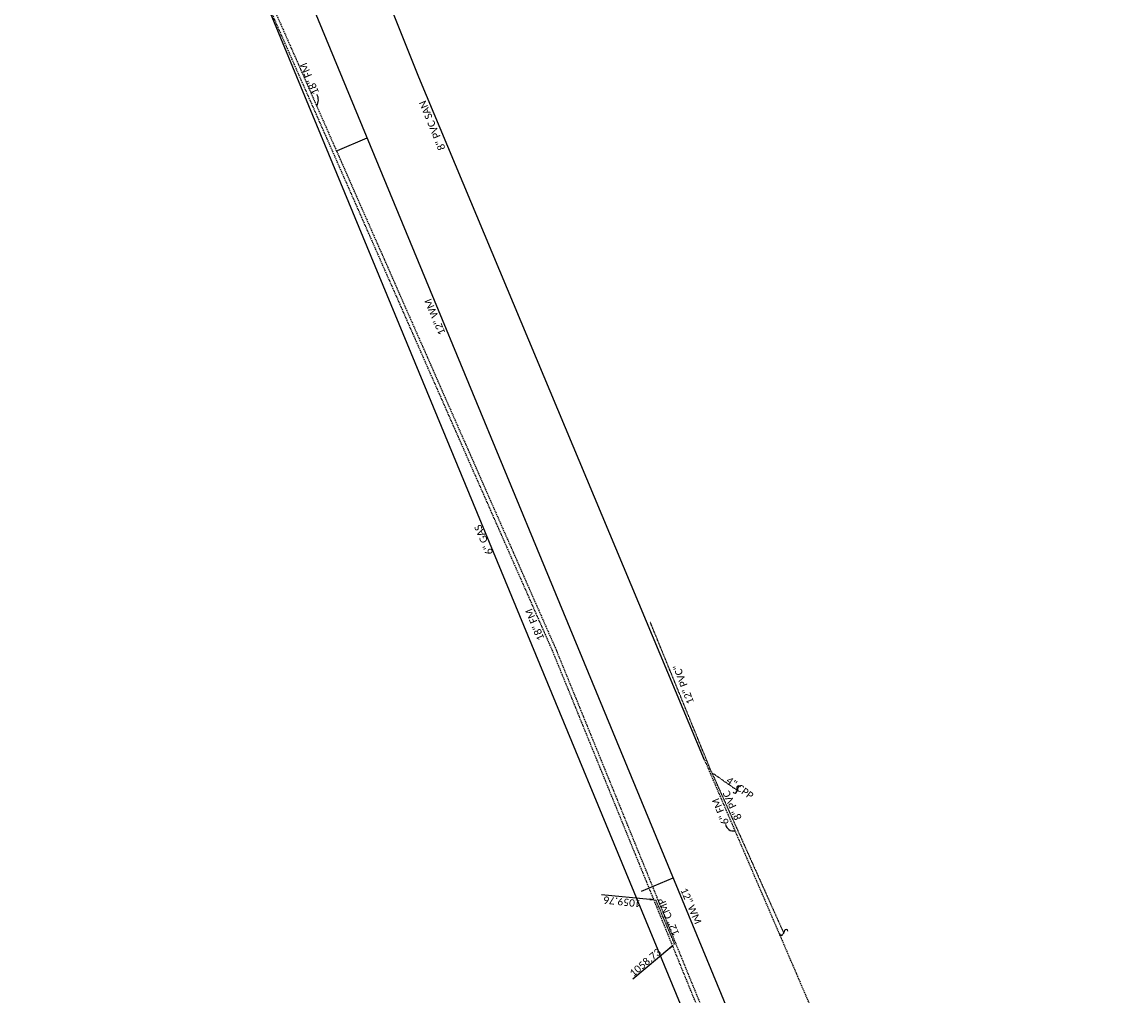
# Model space of a CAD drawing. Header units: feet. Extents: x 2244633 to 2246943, y 595279 to 597098.
# Tile 2 of 9: x 2245713 to 2246140, y 595665 to 596041. Entities that reach past the tile are written whole.
import ezdxf
from ezdxf import colors
from ezdxf.entities.mleader import LeaderData, LeaderLine
from ezdxf.math import Vec2, Vec3

# ---------------------------------------------------------------- set-up
doc = ezdxf.new("R2010")
doc.units = ezdxf.units.FT
doc.header["$MEASUREMENT"] = 0
doc.linetypes.add('DASHED', pattern=[0.75, 0.5, -0.25])
doc.linetypes.add('OhDOT_USTN5', pattern=[0.11, 0.055, -0.055])
for name, color, linetype in [('DR_X_Storm_Sewer', 151, 'OhDOT_USTN5'), ('DR_X_Text', 7, 'Continuous'), ('SH_Data', 7, 'Continuous'), ('UT_X_Gas', 2, 'ex_gas'), ('UT_X_Gas_Text', 7, 'Continuous'), ('UT_X_Sanitary FM', 3, 'DASHED'), ('UT_X_Sanitary_Line', 3, 'ex_sanitary'), ('UT_X_Sanitary_Text', 7, 'Continuous'), ('UT_X_Water', 133, 'ex_water'), ('UT_X_Water_Text', 7, 'Continuous')]:
    doc.layers.add(name, color=color, linetype=linetype)
doc.styles.add('Straight-Normal', font='font30.shx', dxfattribs={"height": 0.14})
doc.styles.add('X_Straight_Normal', font='calibril.ttf', dxfattribs={"height": 0.14})
doc.linetypes.add('ex_gas', pattern='A,0.25,-0.15,0.25,-0.15,0.25,-0.15,0.25,-0.15,0.25,-0.1,["G",Straight-Normal,S=0.857142,R=0,X=-0.045,Y=-0.07],-0.1', length=2.05)
doc.linetypes.add('ex_sanitary', pattern='A,0.35,-0.15,0.35,-0.15,0.35,-0.3,["SAN",Straight-Normal,S=1,R=0,X=-0.19,Y=-0.07],-0.3,0.35,-0.15', length=2.45)
doc.linetypes.add('ex_water', pattern='A,0.25,-0.15,0.25,-0.15,0.25,-0.15,0.25,-0.15,0.25,-0.1,["W",Straight-Normal,S=0.857142,R=0,X=-0.045,Y=-0.07],-0.1', length=2.05)

# ---------------------------------------------------------------- blocks, each defined once
blk = doc.blocks.new('SQUIG')
blk.add_line((0.035, 0.029), (-0.021, -0.02))
for centre, start, end in [((-0.044, 0.008), 158.1069, 307.9876), ((0.057, 0.001), 341.0875, 128.316)]:
    blk.add_arc(centre, 0.0361, start, end)

msp = doc.modelspace()

# ---------------------------------------------------------------- linework, layer by layer
at = {"layer": 'DR_X_Storm_Sewer', "flags": 128}
for points in [[(2245979.38, 595751.11), (2245955.66, 595809.16)], [(2245979.38, 595751.11), (2246007.23, 595688.96)], [(2245980, 595750.54), (2245989.14, 595744.14)], [(2245965.13, 595684.58), (2245957.88, 595701.62)]]:
    msp.add_lwpolyline(points, dxfattribs=at)
at = {"layer": 'UT_X_Gas', "flags": 128}
msp.add_lwpolyline([(2246125.06, 595280.54), (2245737.53, 596217.09), (2245712.85, 596274.14)], dxfattribs=at)
at = {"layer": 'UT_X_Sanitary FM', "flags": 128}
for points in [[(2245768.32, 596141.17), (2245919.42, 595798.07)], [(2245766.88, 596140.73), (2245918.04, 595797.47)], [(2245918.03, 595797.49), (2246116.93, 595308.88)], [(2245919.42, 595798.05), (2246118.32, 595309.45)], [(2245976.7, 595755.69), (2246116.35, 595430.78)]]:
    msp.add_lwpolyline(points, dxfattribs=at)
at = {"layer": 'UT_X_Sanitary_Line', "flags": 128}
for points in [[(2245866.24, 596019.69), (2245786.67, 596218.46)], [(2245976.7, 595755.69), (2245866.24, 596019.69)]]:
    msp.add_lwpolyline(points, dxfattribs=at)
at = {"layer": 'UT_X_Sanitary_Text'}
for centre, radius, start, end in [((2245822.71, 596010.81), 4.69, 331.1962, 27.1682), ((2245987.84, 595731.35), 3.06, 190.1007, 281.9647)]:
    msp.add_arc(centre, radius, start, end, dxfattribs=at)
at = {"layer": 'UT_X_Water', "flags": 128}
for points in [[(2246139.62, 595287.2), (2246089.03, 595409.46), (2246018.61, 595579.64), (2245977.7, 595678.52), (2245915.18, 595829.62), (2245870.72, 595937.06), (2245793.38, 596123.98), (2245755.53, 596212.3)], [(2245834.77, 595991.33), (2245846.24, 595996.23)], [(2245952.27, 595705.05), (2245964.58, 595710.23)]]:
    msp.add_lwpolyline(points, dxfattribs=at)

# ---------------------------------------------------------------- block references
at = {"layer": 'SH_Data', "xscale": 20, "yscale": 20, "zscale": 20}
for p, rotation in [((2245989.14, 595744.14, 1055.69), 46.4287099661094), ((2246007.23, 595688.96), 27.3231490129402)]:
    msp.add_blockref('SQUIG', p, dxfattribs=dict(at, rotation=rotation))

# ---------------------------------------------------------------- texts
at = {"layer": 'DR_X_Text', "style": 'X_Straight_Normal'}
for s, rotation, p in [('4" CPP', 324.2166, (2245984.76, 595747.21)), ('8" PVC', 114.8679, (2245991.2, 595733.29)), ('1059.76', 173.8238, (2245952.11, 595701.5)), ('12" CMP', 112.8984, (2245967.02, 595688.41)), ('1058.73', 40.0992, (2245949.2, 595671.75))]:
    msp.add_text(s, height=2.8, rotation=rotation, dxfattribs=at).set_placement(p)
at = {"layer": 'DR_X_Text', "insert": (2245964.44, 595791.88), "char_height": 2.8, "attachment_point": 3, "rotation": 110.7809, "style": 'X_Straight_Normal'}
msp.add_mtext('12" PVC"', dxfattribs=at)
at = {"layer": 'UT_X_Gas_Text', "style": 'X_Straight_Normal'}
msp.add_text('6" GAS', height=2.8, rotation=113.8022, dxfattribs=at).set_placement((2245895.04, 595835.78))
at = {"layer": 'UT_X_Sanitary_Text', "style": 'X_Straight_Normal'}
for s, rotation, p in [('18" FM', 112.8984, (2245827.78, 596013.65)), ('8" PVC SAN', 112.5829, (2245876.6, 595992.11)), ('18" FM', 112.8984, (2245914.89, 595802.64)), ('6" FM', 112.8984, (2245986.23, 595731.42))]:
    msp.add_text(s, height=2.8, rotation=rotation, dxfattribs=at).set_placement(p)
at = {"layer": 'UT_X_Water_Text', "style": 'X_Straight_Normal'}
for rotation, p in [(112.8984, (2245876.63, 595920.73)), (292.8984, (2245967.31, 595705.54))]:
    msp.add_text('12" WM', height=2.8, rotation=rotation, dxfattribs=at).set_placement(p)

# ---------------------------------------------------------------- leaders
at = {"layer": 'DR_X_Text'}
ml = msp.add_multileader_mtext('Standard', dxfattribs=at)
ml.set_content('', color=256, style='X_Straight_Normal')
ml.set_leader_properties()
ml.build(insert=Vec2(0, 0))
ml.multileader.update_dxf_attribs({"has_dogleg": 0, "dogleg_length": 0.15, "arrow_head_size": 2.4, "scale": 20})
ctx = ml.context
ctx.base_point, ctx.scale, ctx.char_height, ctx.arrow_head_size, ctx.landing_gap_size, ctx.plane_origin = Vec3(2245933.25, 595703.64), 20, 2.8, 2.4, 1.8, Vec3(2245957.88, 595701.62)
ctx.text_align_type = 2
notes = []
notes.append((ctx, [(0, (1, 1, 0), (2245939.85, 595703.64), (-1, 0), 3, [(0, [(2245957.88, 595701.62)], 0, [])])]))
ctx.mtext.insert, ctx.mtext.alignment, ctx.mtext.flow_direction = Vec3(2245935.05, 595705.04), 3, 5
ml = msp.add_multileader_mtext('Standard', dxfattribs=at)
ml.set_content('', color=256, style='X_Straight_Normal')
ml.set_leader_properties()
ml.build(insert=Vec2(0, 0))
ml.multileader.update_dxf_attribs({"has_dogleg": 0, "dogleg_length": 0.15, "arrow_head_size": 2.4, "scale": 20})
ctx = ml.context
ctx.base_point, ctx.scale, ctx.char_height, ctx.arrow_head_size, ctx.landing_gap_size, ctx.plane_origin, ctx.plane_x_axis, ctx.plane_y_axis = Vec3(2245946.46, 595668.39), 20, 2.8, 2.4, 1.8, Vec3(2245965.13, 595684.58), Vec3(0.699261, 0.714866), Vec3(-0.714866, 0.699261)
ctx.text_align_type = 2
notes.append((ctx, [(0, (1, 1, 0), (2245951.08, 595673.11), (-0.699261, -0.714866), 3, [(0, [(2245965.13, 595684.58)], 0, [])])]))
ctx.mtext.insert, ctx.mtext.text_direction, ctx.mtext.rotation, ctx.mtext.alignment, ctx.mtext.flow_direction = Vec3(2245946.72, 595670.65), Vec3(0.699261, 0.714866), 0.796433, 3, 5
for ctx, leaders in notes:
    for number, flags, end, landing, length, lines in leaders:
        leader = LeaderData()
        leader.index, (leader.has_last_leader_line, leader.has_dogleg_vector, leader.attachment_direction) = number, flags
        leader.last_leader_point, leader.dogleg_vector, leader.dogleg_length = Vec3(end), Vec3(landing), length
        for number, points, colour, breaks in lines:
            line = LeaderLine()
            line.index, line.vertices, line.color, line.breaks = number, Vec3.list(points), colors.encode_raw_color(colour), breaks
            leader.lines.append(line)
        ctx.leaders.append(leader)

doc.saveas('drawing.dxf')
